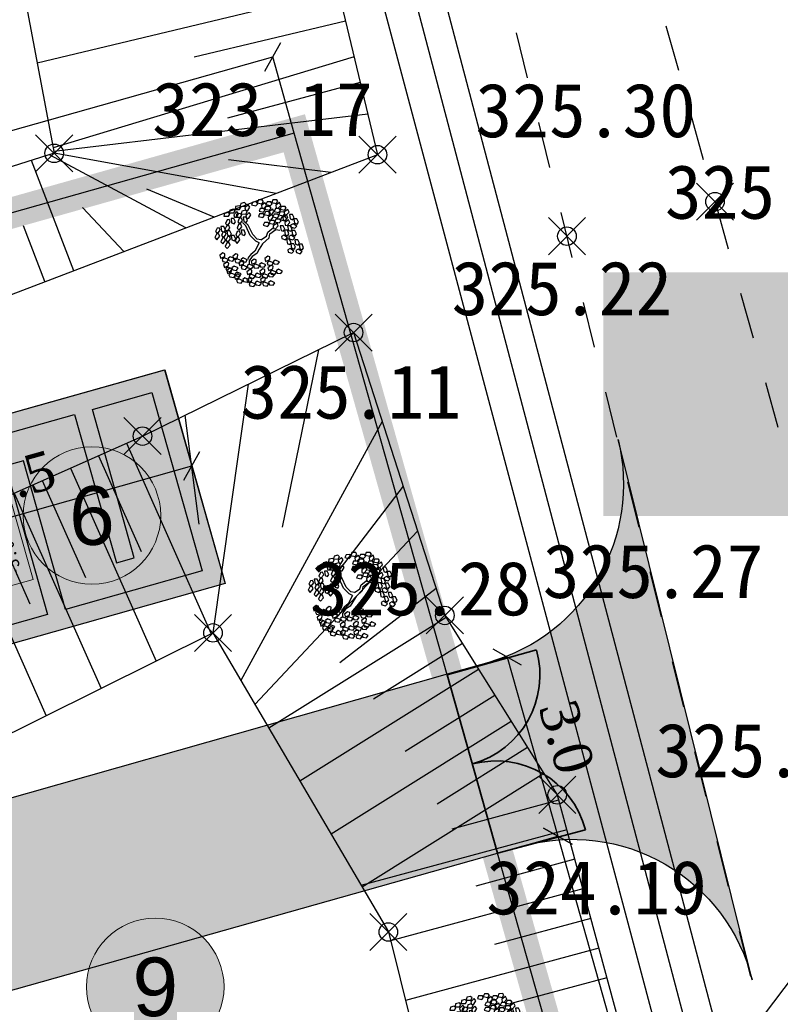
# Model space of a CAD drawing. Header units: metres. Extents: x 703615 to 712205, y 4306166 to 4311183.
# Tile 52 of 256: x 707227 to 707239, y 4306739 to 4306755. Entities that reach past the tile are written whole.
import ezdxf
from ezdxf import colors
from ezdxf.entities.mleader import LeaderData, LeaderLine
from ezdxf.enums import TextEntityAlignment as Align
from ezdxf.math import Vec2, Vec3

# ---------------------------------------------------------------- set-up
doc = ezdxf.new("R2010")
doc.units = ezdxf.units.M
doc.header["$LTSCALE"] = 0.5
doc.header["$PDMODE"] = 35
doc.header["$PDSIZE"] = 0.3
doc.linetypes.add('JIS_09_08', pattern=[10.75, 8, -0.55, 0.55, -0.55, 0.55, -0.55])
doc.linetypes.add('Д_ТРОТ_ТРУБА', pattern=[3, 1.5, -1.5])
for name, color, linetype in [('(004) Точки рельефа', 7, 'Continuous'), ('(025) Дорога', 7, 'Continuous'), ('(027) Гидрография', 7, 'Continuous'), ('(035) Откосы', 7, 'Continuous'), ('M_NOTASYON', 7, 'Continuous'), ('zelen', 69, 'Continuous'), ('Номер пп.', 250, 'Continuous')]:
    doc.layers.add(name, color=color, linetype=linetype)
for name, color, linetype, lineweight in [('Граница УЧАСТКА', 7, 'Continuous', 140), ('ПЛАНИРОВКА', 7, 'Continuous', 5), ('尺寸线层', 3, 'Continuous', 18), ('金属管件', 2, 'Continuous', 18)]:
    doc.layers.add(name, color=color, linetype=linetype, lineweight=lineweight)
doc.layers.add('штрих ПРОЕЗДЫ', color=7, linetype='Continuous', true_color=0x415676)
doc.styles.add('ARIAL', font='arial.ttf', dxfattribs={"height": 1.75})
doc.styles.add('D-431', font='txt')
doc.styles.get("Standard").update_dxf_attribs({"font": 'times.ttf'})
doc.styles.add('X_ISO', font='isocpeui.ttf')
doc.styles.add('Юлия', font='arial.ttf')
doc.styles.add('宋体', font='arial.ttf')
doc.linetypes.add('FENCELINE1', pattern='A,6.35,-2.54,[133,ltypeshp.shx,S=2.54,R=0,X=-2.54,Y=0],-2.54,25.4', length=36.83)
doc.dimstyles.new('300', dxfattribs={"dimscale": 0.5, "dimtxt": 1.25, "dimasz": 0.75, "dimexe": 0, "dimexo": 0, "dimgap": 0.5, "dimtad": 1, "dimdec": 1, "dimzin": 0, "dimdsep": 46, "dimtxsty": 'Standard', "dimblk": 'OBLIQUE', "dimcen": 0, "dimclrd": 256, "dimclre": 256, "dimclrt": 256, "dimadec": 1, "dimazin": 0, "dimtfac": 1, "dimtdec": 1, "dimtofl": 0, "dimtmove": 0, "dimatfit": 3, "dimfxl": 3, "dimtfill": 2, "dimtfillclr": 7, "dimtolj": 1, "dimtzin": 0, "dimlwd": 25, "dimlwe": -1, "dimarcsym": 0})

# ---------------------------------------------------------------- blocks, each defined once
blk = doc.blocks.new('z_98')
at = {"color": 92, "linetype": 'Continuous'}
for p, q in [((-219, 429), (-187, 456)), ((-187, 456), (-157, 442)), ((-157, 442), (-187, 401)), ((-1, 417), (16, 456)), ((16, 456), (48, 457)), ((48, 457), (42, 407)), ((56, 418), (67, 445)), ((67, 445), (92, 442)), ((92, 442), (109, 404)), ((110, 404), (126, 444)), ((126, 444), (159, 445)), ((159, 445), (152, 395)), ((-287, 359), (-237, 365)), ((-277, 327), (-287, 359)), ((-283, 404), (-250, 431)), ((-280, 380), (-283, 404)), ((-251, 376), (-280, 380)), ((-235, 322), (-277, 327)), ((-221, 417), (-251, 376)), ((-250, 431), (-221, 417)), ((-237, 365), (-219, 341)), ((-219, 341), (-235, 322)), ((-222, 354), (-189, 381)), ((-219, 329), (-222, 354)), ((-216, 405), (-219, 429)), ((-189, 326), (-219, 329)), ((-187, 401), (-216, 405)), ((-189, 381), (-160, 366)), ((-160, 366), (-189, 326)), ((-158, 378), (-125, 405)), ((-155, 354), (-158, 378)), ((-158, 321), (-126, 348)), ((-126, 350), (-155, 354)), ((-96, 391), (-126, 350)), ((-126, 348), (-96, 334)), ((-96, 334), (-126, 293)), ((-125, 405), (-96, 391)), ((-95, 346), (-62, 373)), ((-91, 321), (-95, 346)), ((-62, 373), (-33, 358)), ((-33, 358), (-62, 317)), ((14, 397), (-1, 417)), ((42, 407), (14, 397)), ((88, 379), (56, 418)), ((63, 350), (75, 377)), ((95, 311), (63, 350)), ((75, 377), (99, 374)), ((109, 404), (88, 379)), ((117, 336), (95, 311)), ((99, 374), (117, 336)), ((125, 384), (110, 404)), ((152, 395), (125, 384)), ((166, 406), (178, 433)), ((198, 367), (166, 406)), ((174, 338), (185, 365)), ((206, 299), (174, 338)), ((178, 433), (202, 430)), ((183, 389), (199, 428)), ((197, 369), (183, 389)), ((185, 365), (210, 362)), ((225, 380), (197, 369)), ((220, 391), (198, 367)), ((199, 428), (232, 430)), ((202, 430), (220, 391)), ((210, 362), (227, 323)), ((232, 430), (225, 380)), ((239, 390), (251, 418)), ((271, 351), (239, 390)), ((247, 323), (258, 350)), ((251, 418), (275, 415)), ((258, 350), (283, 347)), ((268, 325), (285, 364)), ((293, 376), (271, 351)), ((275, 415), (293, 376)), ((283, 347), (300, 308)), ((285, 364), (317, 366)), ((317, 366), (310, 316)), ((325, 326), (336, 354)), ((336, 354), (360, 351)), ((360, 351), (378, 312)), ((-436, 216), (-407, 231)), ((-417, 282), (-388, 296)), ((-416, 239), (-417, 282)), ((-394, 227), (-416, 239)), ((-407, 231), (-393, 182)), ((-374, 248), (-394, 227)), ((-388, 296), (-374, 248)), ((-343, 227), (-293, 234)), ((-334, 196), (-343, 227)), ((-340, 273), (-307, 300)), ((-336, 249), (-340, 273)), ((-307, 245), (-336, 249)), ((-307, 300), (-278, 286)), ((-278, 286), (-307, 245)), ((-293, 234), (-276, 210)), ((-276, 298), (-243, 325)), ((-273, 273), (-276, 298)), ((-243, 270), (-273, 273)), ((-243, 325), (-214, 310)), ((-214, 310), (-243, 270)), ((-225, 308), (-175, 314)), ((-216, 277), (-225, 308)), ((-174, 271), (-216, 277)), ((-184, 200), (-152, 227)), ((-175, 314), (-158, 290)), ((-158, 290), (-174, 271)), ((-162, 275), (-112, 282)), ((-152, 244), (-162, 275)), ((-155, 297), (-158, 321)), ((-126, 293), (-155, 297)), ((-110, 239), (-152, 244)), ((-152, 227), (-122, 213)), ((-121, 225), (-88, 252)), ((-117, 200), (-121, 225)), ((-112, 282), (-95, 258)), ((-95, 258), (-110, 239)), ((-62, 317), (-91, 321)), ((-88, 252), (-59, 237)), ((-59, 237), (-88, 196)), ((49, 283), (65, 323)), ((63, 263), (49, 283)), ((91, 274), (63, 263)), ((65, 323), (98, 324)), ((98, 324), (91, 274)), ((105, 285), (116, 312)), ((137, 246), (105, 285)), ((113, 217), (124, 244)), ((116, 312), (141, 309)), ((124, 244), (148, 241)), ((136, 238), (152, 277)), ((150, 218), (136, 238)), ((159, 270), (137, 246)), ((141, 309), (159, 270)), ((148, 241), (166, 202)), ((178, 228), (150, 218)), ((152, 277), (185, 278)), ((185, 278), (178, 228)), ((192, 239), (204, 266)), ((224, 200), (192, 239)), ((204, 266), (228, 263)), ((227, 323), (206, 299)), ((246, 225), (224, 200)), ((228, 263), (246, 225)), ((279, 284), (247, 323)), ((256, 180), (272, 219)), ((283, 305), (268, 325)), ((272, 219), (305, 220)), ((300, 308), (279, 284)), ((310, 316), (283, 305)), ((305, 220), (298, 170)), ((357, 287), (325, 326)), ((332, 258), (343, 286)), ((364, 219), (332, 258)), ((341, 203), (357, 242)), ((343, 286), (368, 283)), ((378, 312), (357, 287)), ((357, 242), (390, 243)), ((385, 244), (364, 219)), ((368, 283), (385, 244)), ((390, 243), (383, 193)), ((398, 204), (409, 231)), ((409, 231), (433, 228)), ((433, 228), (451, 189)), ((-455, 143), (-426, 157)), ((-453, 100), (-455, 143)), ((-435, 173), (-436, 216)), ((-413, 161), (-435, 173)), ((-411, 109), (-432, 88)), ((-426, 157), (-411, 109)), ((-393, 182), (-413, 161)), ((-400, 143), (-375, 187)), ((-370, 132), (-400, 143)), ((-375, 187), (-346, 186)), ((-370, 155), (-341, 170)), ((-340, 162), (-370, 132)), ((-369, 113), (-370, 155)), ((-347, 101), (-369, 113)), ((-327, 122), (-347, 101)), ((-346, 186), (-340, 162)), ((-341, 170), (-327, 122)), ((-292, 191), (-334, 196)), ((-319, 140), (-286, 166)), ((-315, 115), (-319, 140)), ((-286, 111), (-315, 115)), ((-276, 210), (-292, 191)), ((-286, 166), (-256, 152)), ((-256, 152), (-286, 111)), ((-255, 164), (-222, 191)), ((-251, 140), (-255, 164)), ((-222, 136), (-251, 140)), ((-222, 191), (-193, 177)), ((-193, 177), (-222, 136)), ((-188, 154), (-138, 161)), ((-178, 123), (-188, 154)), ((-181, 176), (-184, 200)), ((-152, 172), (-181, 176)), ((-136, 118), (-178, 123)), ((-122, 213), (-152, 172)), ((-138, 161), (-121, 137)), ((-121, 137), (-136, 118)), ((-88, 196), (-117, 200)), ((145, 178), (113, 217)), ((166, 202), (145, 178)), ((160, 102), (176, 141)), ((176, 141), (208, 142)), ((200, 171), (211, 199)), ((232, 132), (200, 171)), ((208, 142), (202, 92)), ((211, 199), (235, 195)), ((216, 103), (227, 130)), ((227, 130), (252, 127)), ((253, 157), (232, 132)), ((235, 195), (253, 157)), ((252, 127), (269, 89)), ((270, 160), (256, 180)), ((298, 170), (270, 160)), ((312, 181), (324, 208)), ((344, 142), (312, 181)), ((320, 113), (331, 141)), ((352, 74), (320, 113)), ((324, 208), (348, 205)), ((331, 141), (355, 137)), ((356, 183), (341, 203)), ((366, 167), (344, 142)), ((348, 205), (366, 167)), ((355, 137), (373, 99)), ((383, 193), (356, 183)), ((430, 165), (398, 204)), ((405, 136), (416, 163)), ((437, 97), (405, 136)), ((416, 163), (441, 160)), ((451, 189), (430, 165)), ((458, 121), (437, 97)), ((441, 160), (458, 121)), ((-474, 77), (-445, 92)), ((-472, 35), (-474, 77)), ((-451, 23), (-472, 35)), ((-432, 88), (-453, 100)), ((-430, 44), (-451, 23)), ((-445, 92), (-430, 44)), ((-438, 4), (-413, 48)), ((-408, -7), (-438, 4)), ((-413, 48), (-383, 47)), ((-378, 23), (-408, -7)), ((-389, 90), (-360, 104)), ((-388, 47), (-389, 90)), ((-366, 35), (-388, 47)), ((-383, 47), (-378, 23)), ((-345, 56), (-366, 35)), ((-360, 104), (-345, 56)), ((-353, 17), (-328, 61)), ((-323, 6), (-353, 17)), ((-328, 61), (-299, 60)), ((-293, 36), (-323, 6)), ((-322, 94), (-272, 100)), ((-312, 63), (-322, 94)), ((-270, 57), (-312, 63)), ((-299, 60), (-293, 36)), ((-272, 100), (-255, 76)), ((-255, 76), (-270, 57)), ((174, 82), (160, 102)), ((202, 92), (174, 82)), ((248, 64), (216, 103)), ((223, 35), (235, 62)), ((255, -4), (223, 35)), ((235, 62), (259, 59)), ((269, 89), (248, 64)), ((277, 21), (255, -4)), ((259, 59), (277, 21)), ((289, 39), (305, 78)), ((303, 19), (289, 39)), ((331, 29), (303, 19)), ((305, 78), (338, 79)), ((338, 79), (331, 29)), ((345, 40), (357, 67)), ((377, 1), (345, 40)), ((373, 99), (352, 74)), ((357, 67), (381, 64)), ((399, 26), (377, 1)), ((378, 59), (395, 98)), ((393, 39), (378, 59)), ((381, 64), (399, 26)), ((420, 49), (393, 39)), ((395, 98), (427, 99)), ((427, 99), (420, 49)), ((435, 60), (446, 87)), ((467, 21), (435, 60)), ((442, -8), (453, 19)), ((446, 87), (470, 84)), ((453, 19), (478, 16)), ((488, 46), (467, 21)), ((470, 84), (488, 46)), ((478, 16), (495, -22)), ((-457, -121), (-432, -100)), ((-453, -53), (-428, -32)), ((-442, -94), (-453, -53)), ((-419, -101), (-442, -94)), ((-432, -100), (-407, -144)), ((-428, -32), (-403, -76)), ((-403, -76), (-419, -101)), ((-361, -113), (-336, -93)), ((-336, -93), (-311, -137)), ((-307, -91), (-282, -70)), ((-296, -132), (-307, -91)), ((-282, -70), (-257, -114)), ((-199, -116), (-173, -95)), ((-173, -95), (-149, -139)), ((169, -52), (185, -13)), ((183, -72), (169, -52)), ((211, -62), (183, -72)), ((185, -13), (218, -12)), ((218, -12), (211, -62)), ((225, -51), (237, -24)), ((257, -90), (225, -51)), ((233, -119), (244, -91)), ((237, -24), (261, -27)), ((244, -91), (268, -95)), ((279, -65), (257, -90)), ((261, -27), (279, -65)), ((268, -95), (286, -133)), ((277, -57), (293, -18)), ((292, -77), (277, -57)), ((319, -67), (292, -77)), ((293, -18), (326, -17)), ((326, -17), (319, -67)), ((334, -56), (345, -29)), ((366, -95), (334, -56)), ((341, -124), (352, -97)), ((345, -29), (369, -32)), ((352, -97), (377, -100)), ((353, -28), (364, -1)), ((385, -67), (353, -28)), ((364, -1), (388, -4)), ((387, -70), (366, -95)), ((369, -32), (387, -70)), ((377, -100), (394, -138)), ((406, -42), (385, -67)), ((388, -4), (406, -42)), ((474, -47), (442, -8)), ((495, -22), (474, -47)), ((-447, -162), (-457, -121)), ((-423, -169), (-447, -162)), ((-407, -144), (-423, -169)), ((-410, -207), (-385, -186)), ((-400, -248), (-410, -207)), ((-407, -184), (-392, -136)), ((-375, -189), (-407, -184)), ((-392, -136), (-363, -131)), ((-385, -186), (-361, -230)), ((-352, -153), (-375, -189)), ((-366, -181), (-340, -161)), ((-355, -222), (-366, -181)), ((-363, -131), (-352, -153)), ((-350, -154), (-361, -113)), ((-327, -162), (-350, -154)), ((-340, -161), (-316, -205)), ((-316, -205), (-332, -230)), ((-311, -137), (-327, -162)), ((-315, -245), (-300, -197)), ((-311, -159), (-286, -138)), ((-301, -200), (-311, -159)), ((-277, -207), (-301, -200)), ((-300, -197), (-271, -192)), ((-273, -139), (-296, -132)), ((-286, -138), (-262, -182)), ((-260, -214), (-283, -249)), ((-262, -182), (-277, -207)), ((-257, -114), (-273, -139)), ((-271, -192), (-260, -214)), ((-261, -222), (-246, -174)), ((-246, -174), (-217, -169)), ((-206, -191), (-229, -227)), ((-217, -169), (-206, -191)), ((-203, -184), (-178, -163)), ((-193, -225), (-203, -184)), ((-188, -157), (-199, -116)), ((-165, -164), (-188, -157)), ((-178, -163), (-153, -207)), ((-153, -207), (-169, -232)), ((-149, -139), (-165, -164)), ((-153, -248), (-137, -199)), ((-137, -199), (-108, -194)), ((-98, -216), (-121, -252)), ((-108, -194), (-98, -216)), ((265, -158), (233, -119)), ((286, -133), (265, -158)), ((373, -163), (341, -124)), ((394, -138), (373, -163)), ((-415, -275), (-390, -254)), ((-405, -316), (-415, -275)), ((-381, -323), (-405, -316)), ((-376, -255), (-400, -248)), ((-390, -254), (-365, -298)), ((-365, -298), (-381, -323)), ((-361, -230), (-376, -255)), ((-365, -338), (-349, -290)), ((-332, -230), (-355, -222)), ((-349, -290), (-320, -285)), ((-309, -307), (-332, -343)), ((-320, -285), (-309, -307)), ((-319, -343), (-293, -322)), ((-283, -249), (-315, -245)), ((-314, -275), (-289, -254)), ((-303, -316), (-314, -275)), ((-280, -323), (-303, -316)), ((-293, -322), (-269, -366)), ((-289, -254), (-264, -298)), ((-264, -298), (-280, -323)), ((-264, -313), (-239, -292)), ((-254, -354), (-264, -313)), ((-229, -227), (-261, -222)), ((-260, -244), (-235, -224)), ((-249, -285), (-260, -244)), ((-226, -293), (-249, -285)), ((-239, -292), (-215, -336)), ((-235, -224), (-210, -268)), ((-210, -268), (-226, -293)), ((-206, -318), (-180, -297)), ((-195, -359), (-206, -318)), ((-201, -249), (-176, -229)), ((-190, -290), (-201, -249)), ((-199, -328), (-170, -323)), ((-169, -232), (-193, -225)), ((-167, -298), (-190, -290)), ((-180, -297), (-156, -341)), ((-176, -229), (-151, -273)), ((-170, -323), (-159, -345)), ((-151, -273), (-167, -298)), ((-121, -252), (-153, -248)), ((-117, -274), (-66, -270)), ((-108, -306), (-117, -274)), ((-66, -313), (-108, -306)), ((-66, -270), (-50, -294)), ((-50, -294), (-66, -313)), ((-56, -306), (-6, -301)), ((-48, -337), (-56, -306)), ((-7, -284), (0, -255)), ((31, -317), (-7, -284)), ((-6, -301), (10, -326)), ((10, -326), (-6, -344)), ((0, -255), (25, -254)), ((25, -254), (48, -289)), ((48, -289), (31, -317)), ((46, -302), (96, -297)), ((54, -333), (46, -302)), ((96, -297), (112, -322)), ((112, -322), (96, -340)), ((155, -311), (162, -283)), ((193, -345), (155, -311)), ((162, -283), (187, -282)), ((187, -282), (210, -317)), ((210, -317), (193, -345)), ((-332, -343), (-365, -338)), ((-308, -384), (-319, -343)), ((-285, -391), (-308, -384)), ((-269, -366), (-285, -391)), ((-268, -406), (-253, -358)), ((-236, -411), (-268, -406)), ((-230, -361), (-254, -354)), ((-253, -358), (-224, -353)), ((-213, -375), (-236, -411)), ((-215, -336), (-230, -361)), ((-224, -353), (-213, -375)), ((-214, -376), (-199, -328)), ((-182, -381), (-214, -376)), ((-211, -408), (-161, -403)), ((-202, -439), (-211, -408)), ((-172, -366), (-195, -359)), ((-159, -345), (-182, -381)), ((-156, -341), (-172, -366)), ((-161, -403), (-144, -428)), ((-144, -428), (-161, -446)), ((-155, -381), (-140, -333)), ((-123, -386), (-155, -381)), ((-150, -440), (-100, -435)), ((-140, -333), (-111, -328)), ((-100, -350), (-123, -386)), ((-111, -328), (-100, -350)), ((-101, -417), (-94, -388)), ((-63, -451), (-101, -417)), ((-100, -435), (-84, -460)), ((-94, -388), (-70, -388)), ((-93, -352), (-43, -348)), ((-85, -384), (-93, -352)), ((-43, -391), (-85, -384)), ((-70, -388), (-46, -423)), ((-46, -423), (-63, -451)), ((-6, -344), (-48, -337)), ((-43, -348), (-27, -372)), ((-27, -372), (-43, -391)), ((-33, -384), (18, -379)), ((-24, -416), (-33, -384)), ((18, -423), (-24, -416)), ((17, -362), (23, -333)), ((54, -395), (17, -362)), ((18, -379), (34, -404)), ((34, -404), (18, -423)), ((23, -333), (48, -332)), ((48, -332), (72, -367)), ((96, -340), (54, -333)), ((72, -367), (54, -395)), ((76, -388), (126, -383)), ((85, -419), (76, -388)), ((127, -426), (85, -419)), ((106, -334), (156, -329)), ((115, -365), (106, -334)), ((156, -372), (115, -365)), ((126, -383), (143, -408)), ((143, -408), (127, -426)), ((137, -420), (187, -415)), ((145, -451), (137, -420)), ((156, -329), (173, -354)), ((173, -354), (156, -372)), ((186, -397), (193, -368)), ((224, -430), (186, -397)), ((187, -415), (203, -439)), ((193, -368), (218, -367)), ((218, -367), (241, -403)), ((241, -403), (224, -430)), ((-161, -446), (-202, -439)), ((-142, -471), (-150, -440)), ((-100, -478), (-142, -471)), ((-84, -460), (-100, -478)), ((187, -458), (145, -451)), ((203, -439), (187, -458))]:
    blk.add_line(p, q, dxfattribs=at)
at = {"color": 33, "linetype": 'Continuous'}
for p, q in [((-221, 91), (-264, 116)), ((78, 71), (101, 126)), ((101, 126), (122, 159)), ((106, 58), (127, 118)), ((122, 159), (146, 174)), ((127, 118), (162, 161)), ((162, 161), (202, 174)), ((-221, 63), (-266, 93)), ((-104, 76), (-221, 91)), ((-106, 43), (-221, 63)), ((-42, 10), (-106, 43)), ((-26, 33), (-104, 76)), ((-26, -28), (-42, 10)), ((0, 0), (-26, 33)), ((0, 0), (78, 71)), ((24, -33), (68, 18)), ((68, 18), (106, 58)), ((-47, -98), (-87, -124)), ((-26, -28), (-47, -98)), ((24, -33), (-21, -121)), ((-87, -124), (-120, -204)), ((-61, -139), (-92, -217)), ((-92, -217), (-73, -257)), ((-21, -121), (-61, -139))]:
    blk.add_line(p, q, dxfattribs=at)
blk = doc.blocks.new('ferferfeffff')
at = {"lineweight": 30}
for points in [[(3.6, 5.5), (3.6, 0), (0, 0), (0, 5.5)], [(2.8, 2.6), (2.8, 2.9), (0.3, 2.9), (0.3, 5.2), (3.3, 5.2), (3.3, 4.2), (0.8, 4.2), (0.8, 3.9), (3.3, 3.9), (3.3, 1.6), (0.8, 1.6), (0.8, 1.3), (3.3, 1.3), (3.3, 0.3), (0.3, 0.3), (0.3, 2.6)]]:
    blk.add_lwpolyline(points, close=True, dxfattribs=at)
at = {"layer": '金属管件'}
blk.add_lwpolyline([(0.906, 3.43), (2.179, 3.43), (2.179, 2.972), (0.906, 2.972)], close=True, dxfattribs=at)
at = {"layer": '尺寸线层', "color": 240, "lineweight": 30, "true_color": 0xed1f24, "insert": (1.474, 3.228), "char_height": 0.225, "attachment_point": 5, "style": '宋体'}
blk.add_mtext('{\\f宋体|b0|i0|c134|p2;\\C0;-3.000}', dxfattribs=at)
blk = doc.blocks.new('нум1')
at = {"layer": 'Номер пп.', "ltscale": 100, "true_color": 0xffffff}
h = blk.add_hatch(color=7, dxfattribs=at)
edge = h.paths.add_edge_path()
edge.add_arc((0, 0), 3.515, 0, 360)
at = {"layer": 'Номер пп.', "color": 18, "lineweight": 15, "true_color": 0x000000}
blk.add_circle((0, 0), 3.515, dxfattribs=at)
at = {"layer": 'Номер пп.', "color": 0, "ltscale": 100, "style": 'Юлия'}
blk.add_attdef('ЦИФРА', text='', height=4, dxfattribs=at).set_placement((0, 0), align=Align.MIDDLE_CENTER)
blk = doc.blocks.new('_Oblique')
at = {"color": 0, "linetype": 'ByBlock', "lineweight": -2}
blk.add_line((-0.5, -0.5), (0.5, 0.5), dxfattribs=at)
blk = doc.blocks.new('*D185')
at = {"transparency": 16777216}
for p, q in [((707229.263, 4306748.352), (707229.407, 4306747.843)), ((707223.96, 4306746.893), (707224.113, 4306746.349))]:
    blk.add_line(p, q, dxfattribs=at)
at = {"lineweight": 25, "transparency": 16777216}
blk.add_line((707224.113, 4306746.349), (707229.407, 4306747.843), dxfattribs=at)
at = {"layer": 'Defpoints', "color": 0, "lineweight": 50, "transparency": 16777216}
for p in [(707229.263, 4306748.352), (707229.407, 4306747.843), (707223.96, 4306746.893)]:
    blk.add_point(p, dxfattribs=at)
at = {"lineweight": 25, "transparency": 16777216, "xscale": 0.375, "yscale": 0.375, "zscale": 0.375}
for p, rotation in [((707229.407, 4306747.843), 15.76011878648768), ((707224.113, 4306746.349), 195.7601187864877)]:
    blk.add_blockref('_Oblique', p, dxfattribs=dict(at, rotation=rotation))
at = {"lineweight": 30, "transparency": 16777216, "insert": (707226.605, 4306747.643), "char_height": 0.625, "attachment_point": 5, "rotation": 15.7601, "bg_fill": 1, "box_fill_scale": 1.1, "bg_fill_color": 7, "bg_fill_true_color": 16777215, "bg_fill_transparency": 0}
blk.add_mtext('\\A1;5.5', dxfattribs=at)
blk = doc.blocks.new('*D177')
at = {"lineweight": 25, "transparency": 16777216}
blk.add_line((707208.58, 4306748.224), (707230.716, 4306754.471), dxfattribs=at)
at = {"transparency": 16777216}
for p, q in [((707231.065, 4306753.232), (707230.716, 4306754.471)), ((707208.93, 4306746.985), (707208.58, 4306748.224))]:
    blk.add_line(p, q, dxfattribs=at)
at = {"layer": 'Defpoints', "color": 0, "lineweight": 50, "transparency": 16777216}
for p in [(707230.716, 4306754.471), (707231.065, 4306753.232), (707208.93, 4306746.985)]:
    blk.add_point(p, dxfattribs=at)
at = {"lineweight": 25, "transparency": 16777216}
for p, xscale, yscale, zscale, rotation in [((707230.716, 4306754.471), 0.3750000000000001, 0.3750000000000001, 0.3750000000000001, 15.7600439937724), ((707208.58, 4306748.224), 0.375, 0.375, 0.375, 195.7600439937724)]:
    blk.add_blockref('_Oblique', p, dxfattribs=dict(at, xscale=xscale, yscale=yscale, zscale=zscale, rotation=rotation))
at = {"lineweight": 30, "transparency": 16777216, "insert": (707219.493, 4306751.895), "char_height": 0.625, "attachment_point": 5, "rotation": 15.76, "bg_fill": 1, "box_fill_scale": 1.1, "bg_fill_color": 7, "bg_fill_true_color": 16777215, "bg_fill_transparency": 0}
blk.add_mtext('\\A1;23.0', dxfattribs=at)
blk = doc.blocks.new('*D178')
at = {"transparency": 16777216}
for p, q in [((707233.539, 4306744.469), (707234.514, 4306744.744)), ((707234.356, 4306741.571), (707235.332, 4306741.846))]:
    blk.add_line(p, q, dxfattribs=at)
at = {"lineweight": 25, "transparency": 16777216}
blk.add_line((707234.514, 4306744.744), (707235.332, 4306741.846), dxfattribs=at)
at = {"layer": 'Defpoints', "color": 0, "lineweight": 50, "transparency": 16777216}
for p in [(707233.539, 4306744.469), (707235.332, 4306741.846), (707234.356, 4306741.571)]:
    blk.add_point(p, dxfattribs=at)
at = {"lineweight": 25, "transparency": 16777216}
for p, xscale, yscale, zscale, rotation in [((707234.514, 4306744.744), 0.375, 0.375, 0.375, 105.7599447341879), ((707235.332, 4306741.846), 0.3749999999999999, 0.3749999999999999, 0.3749999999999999, 285.7599447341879)]:
    blk.add_blockref('_Oblique', p, dxfattribs=dict(at, xscale=xscale, yscale=yscale, zscale=zscale, rotation=rotation))
at = {"lineweight": 30, "transparency": 16777216, "insert": (707235.471, 4306743.45), "char_height": 0.625, "attachment_point": 5, "rotation": 285.7599, "bg_fill": 1, "box_fill_scale": 1.1, "bg_fill_color": 7, "bg_fill_true_color": 16777215, "bg_fill_transparency": 0}
blk.add_mtext('\\A1;3.0', dxfattribs=at)
blk = doc.blocks.new('*D179')
at = {"transparency": 16777216}
for p, q in [((707234.356, 4306741.571), (707235.332, 4306741.846)), ((707241.115, 4306717.623), (707242.09, 4306717.899))]:
    blk.add_line(p, q, dxfattribs=at)
at = {"lineweight": 25, "transparency": 16777216}
blk.add_line((707235.332, 4306741.846), (707242.09, 4306717.899), dxfattribs=at)
at = {"layer": 'Defpoints', "color": 0, "lineweight": 50, "transparency": 16777216}
for p in [(707234.356, 4306741.571), (707242.09, 4306717.899), (707241.115, 4306717.623)]:
    blk.add_point(p, dxfattribs=at)
at = {"lineweight": 25, "transparency": 16777216}
for p, xscale, yscale, zscale, rotation in [((707235.332, 4306741.846), 0.375, 0.375, 0.375, 105.7599447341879), ((707242.09, 4306717.899), 0.3749999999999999, 0.3749999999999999, 0.3749999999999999, 285.7599447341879)]:
    blk.add_blockref('_Oblique', p, dxfattribs=dict(at, xscale=xscale, yscale=yscale, zscale=zscale, rotation=rotation))
at = {"lineweight": 30, "transparency": 16777216, "insert": (707239.259, 4306730.027), "char_height": 0.625, "attachment_point": 5, "rotation": 285.7599, "bg_fill": 1, "box_fill_scale": 1.1, "bg_fill_color": 7, "bg_fill_true_color": 16777215, "bg_fill_transparency": 0}
blk.add_mtext('\\A1;24.9', dxfattribs=at)

msp = doc.modelspace()

# ---------------------------------------------------------------- hatches: boundary and pattern name
at = {"lineweight": 30, "transparency": 33554610}
h = msp.add_hatch(color=1, dxfattribs=at)
h.dxf.hatch_style = 1
h.paths.add_polyline_path([(707223.673, 4306747.907), (707228.967, 4306749.401), (707229.944, 4306745.936), (707224.651, 4306744.443)])
at = {"layer": 'штрих ПРОЕЗДЫ', "lineweight": 0, "ltscale": 100, "true_color": 0x5b78a4, "transparency": 33554559}
h = msp.add_hatch(color=155, dxfattribs=at)
h.dxf.hatch_style = 1
h.paths.add_polyline_path([(707216.217, 4306739.573), (707214.587, 4306745.348), (707222.132, 4306747.477), (707223.762, 4306741.703)], flags=16)
edge = h.paths.add_edge_path()
edge.add_line((707234.356, 4306741.571), (707233.539, 4306744.469))
edge.add_line((707233.539, 4306744.469), (707233.539, 4306744.469))
edge.add_line((707233.539, 4306744.469), (707225.784, 4306742.269))
edge.add_arc((707225.649, 4306742.75), 0.5, 195.76, 285.76, ccw=False)
edge.add_line((707225.167, 4306742.614), (707223.266, 4306749.351))
edge.add_arc((707222.785, 4306749.215), 0.5, 15.76, 105.76)
edge.add_line((707222.649, 4306749.696), (707211.639, 4306746.589))
edge.add_arc((707211.775, 4306746.108), 0.5, 105.76, 195.76)
edge.add_line((707211.294, 4306745.972), (707213.195, 4306739.235))
edge.add_line((707213.195, 4306739.235), (707219.85, 4306715.649))
edge.add_arc((707220.331, 4306715.785), 0.5, 195.7987, 285.7987)
edge.add_line((707220.467, 4306715.304), (707225.09, 4306716.611))
edge.add_line((707225.09, 4306716.611), (707224.409, 4306719.016))
edge.add_line((707224.409, 4306719.016), (707222.678, 4306718.527))
edge.add_arc((707222.542, 4306719.008), 0.5, 195.7987, 285.8303, ccw=False)
edge.add_line((707222.061, 4306718.872), (707220.727, 4306723.593))
edge.add_line((707220.727, 4306723.593), (707217.304, 4306735.719))
edge.add_line((707217.304, 4306735.719), (707217.304, 4306735.719))
edge.add_line((707217.304, 4306735.719), (707217.169, 4306736.2))
edge.add_arc((707217.65, 4306736.336), 0.5, 105.76, 195.7602, ccw=False)
edge.add_line((707217.514, 4306736.817), (707234.356, 4306741.571))
h = msp.add_hatch(color=155, dxfattribs=at)
h.dxf.hatch_style = 1
h.paths.add_polyline_path([(707236.306, 4306748.269, -0.404508), (707234.213, 4306744.66), (707233.539, 4306744.469), (707234.356, 4306741.571), (707234.75, 4306741.682, -0.423574), (707238.477, 4306739.517)])

# ---------------------------------------------------------------- linework, layer by layer
at = {"layer": '(025) Дорога', "linetype": 'Д_ТРОТ_ТРУБА', "flags": 128}
for points, elevation in [([(707218.108, 4306827.513), (707227.389, 4306794.727), (707234.16, 4306765.447), (707241.593, 4306738.801), (707248.584, 4306706.536)], 325.249), ([(707246.244, 4306705.965), (707238.835, 4306738.039), (707232.123, 4306765.09), (707225.253, 4306793.687), (707215.84, 4306826.88)], 325.407)]:
    msp.add_lwpolyline(points, dxfattribs=dict(at, elevation=elevation))
at = {"layer": '(027) Гидрография', "flags": 128}
for points, elevation in [([(707213.854, 4306828.114), (707223.844, 4306792.437), (707230.897, 4306765.271), (707238.251, 4306737.394), (707244.346, 4306711.244)], 325.229), ([(707243.34, 4306711.204), (707237.297, 4306737.334), (707229.9, 4306765.115), (707222.82, 4306792.143), (707212.982, 4306827.963)], 325.359)]:
    msp.add_lwpolyline(points, dxfattribs=dict(at, elevation=elevation))
at = {"layer": '(027) Гидрография', "color": 4, "elevation": 325.068, "flags": 128}
msp.add_lwpolyline([(707243.76, 4306711.718), (707237.779, 4306737.386), (707230.438, 4306765.218), (707223.41, 4306792.291), (707213.385, 4306828.013)], dxfattribs=at)
at = {"layer": '(035) Откосы'}
for p, q in [((707231.777, 4306755.536, 325.137), (707226.902, 4306754.369, 325.137)), ((707231.893, 4306755.05, 325.137), (707229.444, 4306754.464, 325.137)), ((707227.496, 4306751.006, 325.137), (707226.813, 4306752.792, 325.137)), ((707227.029, 4306750.828, 325.137), (707226.683, 4306751.734, 325.137)), ((707228.348, 4306748.211, 325.211), (707229.72, 4306745.124, 325.211)), ((707227.894, 4306748.009, 325.211), (707228.585, 4306746.456, 325.211)), ((707227.44, 4306747.807, 325.211), (707228.83, 4306744.681, 325.211)), ((707226.986, 4306747.605, 325.211), (707227.685, 4306746.033, 325.211)), ((707226.532, 4306747.404, 325.211), (707227.939, 4306744.239, 325.211)), ((707226.078, 4306747.202, 325.211), (707226.786, 4306745.609, 325.211)), ((707225.624, 4306747, 325.211), (707227.048, 4306743.796, 325.211)), ((707233.361, 4306745.857, 325.211), (707231.8, 4306744.653, 325.211)), ((707233.523, 4306745.388, 325.211), (707230.655, 4306743.592, 325.211)), ((707233.786, 4306744.967, 325.211), (707232.346, 4306744.065, 325.211)), ((707234.05, 4306744.546, 325.211), (707231.157, 4306742.734, 325.211)), ((707234.314, 4306744.125, 325.211), (707232.861, 4306743.215, 325.211)), ((707234.578, 4306743.704, 325.211), (707231.66, 4306741.876, 325.211)), ((707234.841, 4306743.282, 325.211), (707233.376, 4306742.365, 325.211)), ((707235.105, 4306742.861, 325.211), (707232.163, 4306741.019, 325.211)), ((707235.345, 4306742.43, 325.211), (707233.615, 4306741.961, 325.211)), ((707235.475, 4306741.95, 325.211), (707232.145, 4306741.048, 325.211)), ((707235.605, 4306741.471, 325.211), (707234.005, 4306741.037, 325.211)), ((707235.735, 4306740.991, 325.211), (707232.624, 4306740.148, 325.211)), ((707235.864, 4306740.511, 325.211), (707234.304, 4306740.089, 325.211)), ((707235.994, 4306740.032, 325.211), (707232.863, 4306739.184, 325.211)), ((707236.124, 4306739.552, 325.211), (707234.554, 4306739.127, 325.211))]:
    msp.add_line(p, q, dxfattribs=at)
at = {"layer": '(035) Откосы', "flags": 128}
for points, elevation in [([(707182.777, 4306772.32), (707202.842, 4306778.211), (707223.688, 4306784.2), (707229.518, 4306764.975), (707232.412, 4306752.885), (707198.402, 4306739.882), (707172.791, 4306731.313), (707169.031, 4306730.446), (707165.652, 4306730.13)], 325.137), ([(707189.126, 4306741.092), (707171.467, 4306736.182), (707168.019, 4306740.379), (707165.441, 4306745.739), (707161.162, 4306757.244), (707162.458, 4306761.255), (707184.686, 4306768.327), (707205.388, 4306774.896), (707220.906, 4306778.066), (707225.063, 4306764.109), (707227.178, 4306752.907), (707214.328, 4306748.833), (707189.126, 4306741.092)], 323.11), ([(707232.032, 4306754.471), (707227.161, 4306752.995)], 325.137), ([(707232.131, 4306754.056), (707229.982, 4306753.477)], 325.137), ([(707232.254, 4306753.544), (707227.172, 4306752.939)], 325.137), ([(707229.308, 4306751.699), (707227.102, 4306752.883)], 325.137), ([(707230.77, 4306752.258), (707227.178, 4306752.907)], 325.137), ([(707231.655, 4306752.596), (707229.999, 4306752.804)], 325.137), ([(707229.766, 4306751.874), (707228.68, 4306752.328)], 325.137), ([(707228.303, 4306751.315), (707227.636, 4306752.032)], 325.137), ([(707198.836, 4306735.09), (707228.608, 4306748.326), (707232.025, 4306750.003), (707233.502, 4306745.421), (707235.322, 4306742.515), (707238.582, 4306730.478), (707242.515, 4306710.448)], 325.211), ([(707231.455, 4306749.724), (707230.87, 4306746.853)], 325.211), ([(707230.316, 4306749.165), (707229.749, 4306745.138)], 325.211), ([(707229.294, 4306748.663), (707229.521, 4306746.901)], 325.211), ([(707232.489, 4306748.562), (707230.201, 4306744.367)], 325.211), ([(707232.826, 4306747.517), (707231.737, 4306746.091)], 325.211), ([(707233.061, 4306746.787), (707230.429, 4306743.978)], 325.211), ([(707201.089, 4306730.889), (707229.749, 4306745.138), (707232.588, 4306740.293), (707236.408, 4306724.919), (707238.571, 4306712.489)], 323.303)]:
    msp.add_lwpolyline(points, dxfattribs=dict(at, elevation=elevation))
at = {"color": 1, "linetype": 'FENCELINE1', "lineweight": 30, "ltscale": 0.08, "elevation": 2.203}
msp.add_lwpolyline([(707233.542, 4306744.458), (707231.065, 4306753.232), (707208.93, 4306746.985), (707218.979, 4306711.376), (707241.115, 4306717.623), (707234.356, 4306741.571)], dxfattribs=at)
at = {"lineweight": 30, "elevation": 2.203}
msp.add_lwpolyline([(707217.304, 4306735.719), (707217.169, 4306736.2, -0.414214), (707217.514, 4306736.817), (707234.356, 4306741.571), (707234.75, 4306741.682, -0.423574), (707238.477, 4306739.517), (707236.306, 4306748.269, -0.404508), (707234.213, 4306744.66), (707233.539, 4306744.469), (707225.784, 4306742.269, -0.414214), (707225.167, 4306742.614), (707223.266, 4306749.351, 0.414214), (707222.649, 4306749.696), (707211.639, 4306746.589, 0.414214), (707211.294, 4306745.972), (707219.85, 4306715.65, 0.414214), (707220.467, 4306715.304), (707225.09, 4306716.611)], format="xyb", dxfattribs=at)
msp.add_lwpolyline([(707223.673, 4306747.907), (707228.967, 4306749.401), (707229.944, 4306745.936), (707224.651, 4306744.443)], close=True, dxfattribs=at)
at = {"color": 0, "linetype": 'ByBlock', "lineweight": -2, "transparency": 16777216}
for p in [(707227.178, 4306752.907, 323.171), (707232.412, 4306752.885, 325.302), (707237.876, 4306752.124, 324.795), (707235.479, 4306751.565, 325.038), (707232.025, 4306750.003, 325.215), (707228.608, 4306748.326, 325.109), (707233.502, 4306745.421, 325.268), (707229.749, 4306745.138, 325.28), (707235.322, 4306742.515, 325.191), (707232.588, 4306740.293, 324.189)]:
    msp.add_point(p, dxfattribs=at)
at = {"layer": 'M_NOTASYON', "color": 5, "lineweight": 35, "ltscale": 0.5}
for p, q in [((707234.987, 4306744.861, 2.203), (707233.542, 4306744.458, 2.203)), ((707235.78, 4306741.949, 2.203), (707234.356, 4306741.571, 2.203))]:
    msp.add_line(p, q, dxfattribs=at)
at = {"layer": 'M_NOTASYON', "color": 5, "lineweight": 35, "ltscale": 0.5, "elevation": 2.203}
msp.add_lwpolyline([(707233.542, 4306744.458), (707234.356, 4306741.571)], dxfattribs=at)
at = {"layer": 'M_NOTASYON', "color": 5, "lineweight": 35, "ltscale": 0.5}
for centre, radius, start, end in [((707233.542, 4306744.458, 2.203), 1.5, 285.7607, 15.5683), ((707234.331, 4306741.565, 2.203), 1.499, 14.8704, 104.7569)]:
    msp.add_arc(centre, radius, start, end, dxfattribs=at)
at = {"layer": 'Граница УЧАСТКА', "linetype": 'JIS_09_08', "lineweight": 30, "ltscale": 1.5, "const_width": 0.5, "elevation": -321.744}
msp.add_lwpolyline([(707241.115, 4306717.623), (707231.065, 4306753.232), (707208.93, 4306746.985), (707218.979, 4306711.376)], close=True, dxfattribs=at)

# ---------------------------------------------------------------- block references
at = {"lineweight": 30, "rotation": 105.7600439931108}
msp.add_blockref('ferferfeffff', (707229.944, 4306745.936, 2.203), dxfattribs=at)
at = {"color": 18, "ltscale": 0.5, "true_color": 0x000000}
ref = msp.add_blockref('нум1', (707227.79, 4306747.039, 327.119), dxfattribs=dict(at, xscale=0.316722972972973, yscale=0.316722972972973, zscale=0.316722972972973))
ref.add_attrib('ЦИФРА', '6', dxfattribs={"layer": 'ПЛАНИРОВКА', "color": 18, "ltscale": 100, "true_color": 0x000000, "height": 0.95, "style": 'ARIAL'}).set_placement((707227.79, 4306747.039, 327.119), align=Align.MIDDLE_CENTER)
ref = msp.add_blockref('нум1', (707228.815, 4306739.404, 324.916), dxfattribs=dict(at, xscale=0.316722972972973, yscale=0.316722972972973, zscale=0.316722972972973))
ref.add_attrib('ЦИФРА', '9', dxfattribs={"layer": 'ПЛАНИРОВКА', "color": 18, "ltscale": 100, "true_color": 0x000000, "height": 0.95, "style": 'ARIAL'}).set_placement((707228.815, 4306739.404, 324.916), align=Align.MIDDLE_CENTER)
at = {"layer": 'zelen', "xscale": -0.001463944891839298, "yscale": 0.001463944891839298, "zscale": 0.001463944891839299, "rotation": 105.7600439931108}
for p in [(707230.497, 4306751.459, 327.312), (707232.009, 4306745.746, 327.312), (707234.155, 4306738.599, 2.203)]:
    msp.add_blockref('z_98', p, dxfattribs=at)

# ---------------------------------------------------------------- texts
at = {"layer": '(004) Точки рельефа', "style": 'D-431'}
for s, p in [('323.17', (707228.764, 4306753.187, 323.171)), ('325.30', (707233.998, 4306753.168, 325.302)), ('325.04', (707237.065, 4306751.847, 325.038)), ('325.22', (707233.611, 4306750.285, 325.215)), ('325.11', (707230.194, 4306748.608, 325.109)), ('325.27', (707235.088, 4306745.703, 325.268)), ('325.28', (707231.335, 4306745.422, 325.28)), ('325.19', (707236.908, 4306742.8, 325.191)), ('324.19', (707234.174, 4306740.578, 324.189))]:
    msp.add_text(s, height=0.875, dxfattribs=at).set_placement(p)

# ---------------------------------------------------------------- dimensions: what is measured, and where the dimension line sits
at = {"color": 4, "lineweight": 30}
dim = msp.add_aligned_dim(p1=(707208.93, 4306746.985, 2.203), p2=(707231.065, 4306753.232, 2.203), distance=1.287, dimstyle='300', dxfattribs=at)
dim.commit()
dim.dimension.update_dxf_attribs({"geometry": '*D177', "text_midpoint": (707219.493, 4306751.895, 2.203)})
for base, p1, p2, angle, picture, middle in [((707229.407, 4306747.843, 2.203), (707223.96, 4306746.893, 2.203), (707229.263, 4306748.352, 2.203), 15.7601, '*D185', (707226.605, 4306747.643, 2.203)), ((707235.332, 4306741.846, 2.203), (707233.539, 4306744.469, 2.203), (707234.356, 4306741.571, 2.203), 105.7599, '*D178', (707235.471, 4306743.45, 2.203)), ((707242.09, 4306717.899, 2.203), (707234.356, 4306741.571, 2.203), (707241.115, 4306717.623, 2.203), 105.7599, '*D179', (707239.259, 4306730.027, 2.203))]:
    dim = msp.add_linear_dim(base=base, p1=p1, p2=p2, angle=angle, dimstyle='300', override={"dimtmove": 1}, dxfattribs=at)
    dim.commit()
    dim.dimension.update_dxf_attribs({"geometry": picture, "text_midpoint": middle})

# ---------------------------------------------------------------- next in the draw order: leaders
at = {"ltscale": 250}
ml = msp.add_multileader_mtext('Standard', dxfattribs=at)
ml.set_content('\\pxi4.2515;ФЭС-5кВт{\\fISOCPEUR|b0|i0|c204|p34;\\C0; \\H0.99999x; }', color=256, style='X_ISO')
ml.set_leader_properties()
ml.build(insert=Vec2(0, 0))
ml.multileader.update_dxf_attribs({"text_left_attachment_type": 6, "text_right_attachment_type": 6, "dogleg_length": 0.00329, "arrow_head_size": 1.234, "scale": 500})
ctx = ml.context
ctx.base_point, ctx.scale, ctx.char_height, ctx.arrow_head_size, ctx.landing_gap_size, ctx.plane_origin = Vec3(707244.552, 4306746.703), 500, 3.28956, 1.234, 0, Vec3(707266.168, 4306746.666)
ctx.left_attachment, ctx.right_attachment, ctx.text_align_type = 6, 6, 1
notes = []
notes.append((ctx, [(0, (1, 1, 0), (707244.55, 4306746.703), (1, 0), 0.00164, [(0, [(707232.3, 4306730.55)], 0, [])])]))
ctx.mtext.insert, ctx.mtext.alignment, ctx.mtext.flow_direction = Vec3(707255.363, 4306750.65), 2, 5
ctx.mtext.has_bg_fill, ctx.mtext.bg_color, ctx.mtext.bg_scale_factor, ctx.mtext.bg_transparency, ctx.mtext.use_window_bg_color = 1, -1023410172, 1.1, 0, 0
for ctx, leaders in notes:
    for number, flags, end, landing, length, lines in leaders:
        leader = LeaderData()
        leader.index, (leader.has_last_leader_line, leader.has_dogleg_vector, leader.attachment_direction) = number, flags
        leader.last_leader_point, leader.dogleg_vector, leader.dogleg_length = Vec3(end), Vec3(landing), length
        for number, points, colour, breaks in lines:
            line = LeaderLine()
            line.index, line.vertices, line.color, line.breaks = number, Vec3.list(points), colors.encode_raw_color(colour), breaks
            leader.lines.append(line)
        ctx.leaders.append(leader)

doc.saveas('drawing.dxf')
